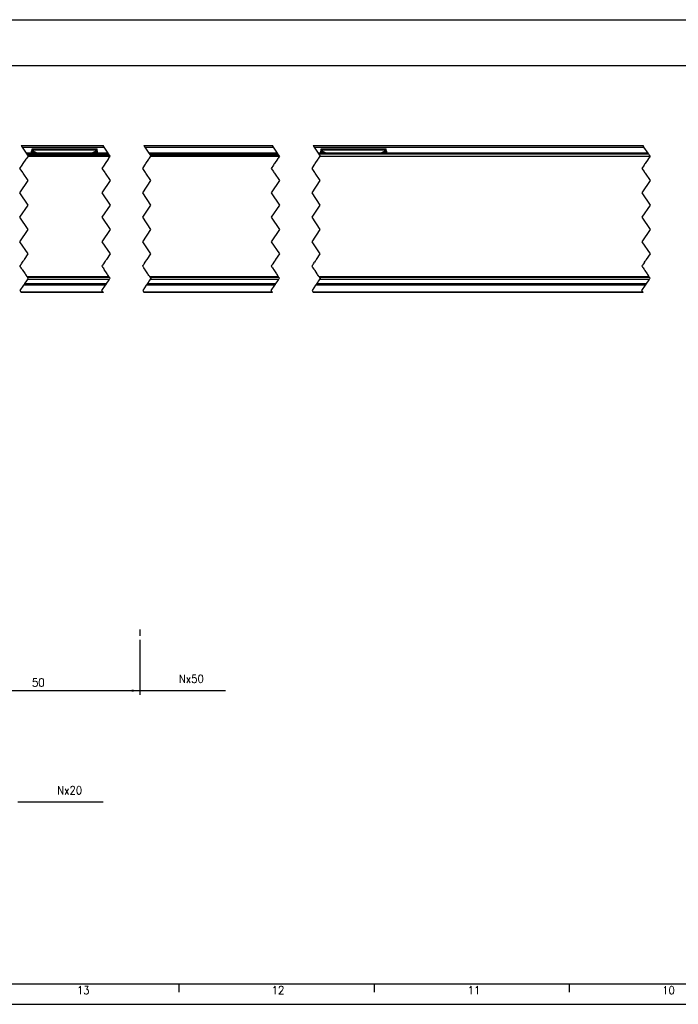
# Model space of a CAD drawing. Header units: millimetres. Extents: x -418 to 2050, y -784 to 1107.
# Tile 8 of 61: x -197 to -36, y -151 to 91. Entities that reach past the tile are written whole.
import ezdxf

# ---------------------------------------------------------------- set-up
doc = ezdxf.new("R2010")
doc.units = ezdxf.units.MM
doc.linetypes.add('DOT_CENTER', pattern=[14, 12, -1, 0, -1])
doc.layers.add('1', color=7, linetype='Continuous')
doc.styles.add('CONVERTER_12', font='txt.shx', dxfattribs={"width": 0.9})
doc.dimstyles.new('ME10_DIM_25', dxfattribs={"dimtxt": 2, "dimasz": 2, "dimexe": 1, "dimexo": 1, "dimgap": 1, "dimtad": 1, "dimdsep": 46, "dimtxsty": 'CONVERTER_12', "dimsah": 1, "dimcen": 0.09, "dimclrd": 2, "dimclre": 2, "dimclrt": 2, "dimadec": 0, "dimazin": 0, "dimtol": 1, "dimtp": 0.4, "dimtm": 0.4, "dimtfac": 0.75, "dimtdec": 0, "dimtix": 1, "dimtmove": 0, "dimatfit": 3, "dimfxl": 1, "dimtolj": 1, "dimtzin": 0, "dimarcsym": 0})
doc.dimstyles.new('ME10_DIM_66', dxfattribs={"dimtxt": 2, "dimasz": 2, "dimexe": 1, "dimexo": 1, "dimgap": 1, "dimtad": 1, "dimdsep": 46, "dimtxsty": 'CONVERTER_12', "dimsah": 1, "dimcen": 0.09, "dimclrd": 2, "dimclre": 2, "dimclrt": 2, "dimadec": 0, "dimazin": 0, "dimtfac": 1, "dimtdec": 4, "dimtix": 1, "dimtmove": 0, "dimatfit": 3, "dimfxl": 1, "dimtolj": 1, "dimtzin": 0, "dimarcsym": 0})
doc.dimstyles.get("Standard").update_dxf_attribs({"dimtxt": 0.18, "dimasz": 0.18, "dimexe": 0.18, "dimexo": 0.0625, "dimgap": 0.09, "dimtad": 0, "dimtih": 1, "dimtoh": 1, "dimdec": 4, "dimzin": 0, "dimdsep": 46, "dimtxsty": 'Standard', "dimcen": 0.09, "dimadec": 0, "dimazin": 0, "dimtfac": 1, "dimtdec": 4, "dimtofl": 0, "dimtmove": 0, "dimatfit": 3, "dimfxl": 1, "dimtolj": 1, "dimtzin": 0, "dimarcsym": 0})

# ---------------------------------------------------------------- blocks, each defined once
blk = doc.blocks.new('REGLA_SV2-1340__16', base_point=(-302.89, 26.25))
at = {"color": 7, "linetype": 'Continuous'}
for p, q in [((-175.68, 58.45), (-195.82, 58.45)), ((-134.1, 58.45), (-165.68, 58.45)), ((-43.08, 58.45), (-124.1, 58.45)), ((-195.49, 57.96), (-175.35, 57.96)), ((-165.35, 57.96), (-133.77, 57.96)), ((-123.63, 57.75), (-42.62, 57.76)), ((-195.5, 27.54), (-175.36, 27.54)), ((-165.36, 27.54), (-133.78, 27.54)), ((-123.78, 27.54), (-42.75, 27.54)), ((-196.35, 26.25), (-176.21, 26.25)), ((-166.21, 26.25), (-134.63, 26.25)), ((-124.63, 26.25), (-43.61, 26.25))]:
    blk.add_line(p, q, dxfattribs=at)
at = {"color": 2, "linetype": 'DOT_CENTER'}
for p, q in [((-195.82, 58.45), (-195.72, 58.29)), ((-195.72, 58.29), (-195.69, 58.25)), ((-195.69, 58.25), (-195.49, 57.96)), ((-175.58, 58.29), (-175.68, 58.45)), ((-175.55, 58.25), (-175.58, 58.29)), ((-175.41, 58.05), (-175.55, 58.25)), ((-175.35, 57.96), (-175.41, 58.05)), ((-165.68, 58.45), (-165.58, 58.29)), ((-165.58, 58.29), (-165.55, 58.25)), ((-165.55, 58.25), (-165.41, 58.05)), ((-165.41, 58.05), (-165.35, 57.96)), ((-134, 58.29), (-134.1, 58.45)), ((-133.97, 58.25), (-134, 58.29)), ((-133.83, 58.05), (-133.97, 58.25)), ((-133.77, 57.96), (-133.83, 58.05)), ((-124.1, 58.45), (-124, 58.29)), ((-124, 58.29), (-123.97, 58.25)), ((-123.97, 58.25), (-123.77, 57.96)), ((-42.97, 58.29), (-43.08, 58.45)), ((-42.94, 58.25), (-42.97, 58.29)), ((-42.81, 58.05), (-42.94, 58.25)), ((-42.75, 57.96), (-42.81, 58.05)), ((-196.82, 55.55), (-196.55, 55.95)), ((-196.55, 55.95), (-195.83, 57.04)), ((-195.83, 57.04), (-195.82, 57.05)), ((-195.69, 57.25), (-195.82, 57.05)), ((-195.36, 57.76), (-195.69, 57.25)), ((-195.49, 57.96), (-195.48, 57.95)), ((-195.48, 57.95), (-195.36, 57.76)), ((-176.42, 55.95), (-176.68, 55.55)), ((-175.69, 57.04), (-176.42, 55.95)), ((-175.68, 57.05), (-175.69, 57.04)), ((-175.68, 57.05), (-175.55, 57.25)), ((-175.55, 57.25), (-175.22, 57.75)), ((-175.35, 57.95), (-175.35, 57.96)), ((-175.22, 57.75), (-175.35, 57.95)), ((-166.68, 55.55), (-166.55, 55.75)), ((-166.55, 55.75), (-166.42, 55.95)), ((-166.42, 55.95), (-165.69, 57.04)), ((-165.69, 57.04), (-165.68, 57.05)), ((-165.68, 57.05), (-165.56, 57.24)), ((-165.56, 57.24), (-165.22, 57.76)), ((-165.35, 57.96), (-165.35, 57.95)), ((-165.35, 57.95), (-165.22, 57.76)), ((-134.97, 55.75), (-135.1, 55.55)), ((-134.84, 55.95), (-134.97, 55.75)), ((-134.11, 57.04), (-134.84, 55.95)), ((-134.1, 57.05), (-134.11, 57.04)), ((-133.97, 57.25), (-134.1, 57.05)), ((-133.64, 57.76), (-133.97, 57.25)), ((-133.77, 57.95), (-133.77, 57.96)), ((-133.64, 57.76), (-133.77, 57.95)), ((-125.1, 55.55), (-124.97, 55.75)), ((-124.97, 55.75), (-124.84, 55.95)), ((-124.84, 55.95), (-124.11, 57.04)), ((-124.11, 57.04), (-124.1, 57.05)), ((-124.1, 57.05), (-123.97, 57.25)), ((-123.97, 57.25), (-123.63, 57.75)), ((-123.77, 57.96), (-123.77, 57.95)), ((-123.77, 57.95), (-123.63, 57.75)), ((-43.94, 55.75), (-44.08, 55.55)), ((-43.81, 55.95), (-43.94, 55.75)), ((-43.08, 57.04), (-43.81, 55.95)), ((-42.95, 57.24), (-43.08, 57.05)), ((-43.08, 57.05), (-43.08, 57.04)), ((-42.62, 57.76), (-42.95, 57.24)), ((-42.74, 57.95), (-42.75, 57.96)), ((-42.62, 57.76), (-42.74, 57.95)), ((-197.35, 54.75), (-196.82, 55.55)), ((-196.82, 53.95), (-197.35, 54.75)), ((-196.68, 53.75), (-196.82, 53.95)), ((-196.55, 53.55), (-196.68, 53.75)), ((-195.35, 51.75), (-196.55, 53.55)), ((-176.68, 55.55), (-177.22, 54.75)), ((-177.22, 54.75), (-176.68, 53.95)), ((-176.68, 53.95), (-176.55, 53.75)), ((-176.55, 53.75), (-176.41, 53.55)), ((-176.41, 53.55), (-175.22, 51.75)), ((-167.22, 54.75), (-166.68, 55.55)), ((-166.68, 53.95), (-167.22, 54.75)), ((-166.55, 53.75), (-166.68, 53.95)), ((-166.41, 53.55), (-166.55, 53.75)), ((-165.22, 51.75), (-166.41, 53.55)), ((-135.1, 55.55), (-135.63, 54.75)), ((-135.63, 54.75), (-135.1, 53.95)), ((-135.1, 53.95), (-134.97, 53.75)), ((-134.97, 53.75), (-134.83, 53.55)), ((-134.83, 53.55), (-133.63, 51.75)), ((-125.63, 54.75), (-125.1, 55.55)), ((-125.1, 53.95), (-125.63, 54.75)), ((-124.97, 53.75), (-125.1, 53.95)), ((-124.83, 53.55), (-124.97, 53.75)), ((-123.63, 51.75), (-124.83, 53.55)), ((-44.08, 55.55), (-44.61, 54.75)), ((-44.61, 54.75), (-44.07, 53.95)), ((-44.07, 53.95), (-43.94, 53.75)), ((-43.94, 53.75), (-43.81, 53.55)), ((-43.81, 53.55), (-42.61, 51.75)), ((-197.35, 48.75), (-195.35, 51.75)), ((-175.22, 51.75), (-177.22, 48.75)), ((-167.22, 48.75), (-165.22, 51.75)), ((-133.63, 51.75), (-135.63, 48.75)), ((-125.63, 48.75), (-123.63, 51.75)), ((-42.61, 51.75), (-44.61, 48.75)), ((-195.35, 45.75), (-197.35, 48.75)), ((-177.22, 48.75), (-175.22, 45.75)), ((-165.22, 45.75), (-167.22, 48.75)), ((-135.63, 48.75), (-133.63, 45.75)), ((-123.63, 45.75), (-125.63, 48.75)), ((-44.61, 48.75), (-42.61, 45.75)), ((-197.35, 42.75), (-195.35, 45.75)), ((-175.22, 45.75), (-177.22, 42.75)), ((-167.22, 42.75), (-165.22, 45.75)), ((-133.63, 45.75), (-135.63, 42.75)), ((-125.63, 42.75), (-123.63, 45.75)), ((-42.61, 45.75), (-44.61, 42.75)), ((-195.35, 39.75), (-197.35, 42.75)), ((-177.22, 42.75), (-175.22, 39.75)), ((-165.22, 39.75), (-167.22, 42.75)), ((-135.63, 42.75), (-133.63, 39.75)), ((-123.63, 39.75), (-125.63, 42.75)), ((-44.61, 42.75), (-42.61, 39.75)), ((-197.35, 36.75), (-195.35, 39.75)), ((-175.22, 39.75), (-177.22, 36.75)), ((-167.22, 36.75), (-165.22, 39.75)), ((-133.63, 39.75), (-135.63, 36.75)), ((-125.63, 36.75), (-123.63, 39.75)), ((-42.61, 39.75), (-44.61, 36.75)), ((-195.35, 33.75), (-197.35, 36.75)), ((-177.22, 36.75), (-175.22, 33.75)), ((-165.22, 33.75), (-167.22, 36.75)), ((-135.63, 36.75), (-133.63, 33.75)), ((-123.63, 33.75), (-125.63, 36.75)), ((-44.61, 36.75), (-42.61, 33.75)), ((-197, 31.28), (-196.71, 31.72)), ((-196.71, 31.72), (-196.55, 31.96)), ((-196.55, 31.96), (-196.42, 32.15)), ((-196.42, 32.15), (-196.33, 32.29)), ((-196.33, 32.29), (-196.28, 32.36)), ((-196.28, 32.36), (-195.35, 33.75)), ((-176.57, 31.72), (-176.86, 31.28)), ((-176.41, 31.96), (-176.57, 31.72)), ((-176.28, 32.15), (-176.41, 31.96)), ((-176.19, 32.29), (-176.28, 32.15)), ((-176.14, 32.36), (-176.19, 32.29)), ((-175.22, 33.75), (-176.14, 32.36)), ((-166.86, 31.28), (-166.57, 31.72)), ((-166.57, 31.72), (-166.41, 31.96)), ((-166.41, 31.96), (-166.19, 32.29)), ((-166.19, 32.29), (-166.14, 32.36)), ((-166.14, 32.36), (-165.22, 33.75)), ((-134.99, 31.72), (-135.28, 31.28)), ((-134.83, 31.96), (-134.99, 31.72)), ((-134.61, 32.29), (-134.83, 31.96)), ((-134.56, 32.36), (-134.61, 32.29)), ((-133.63, 33.75), (-134.56, 32.36)), ((-125.28, 31.28), (-124.99, 31.72)), ((-124.83, 31.96), (-124.99, 31.72)), ((-124.7, 32.15), (-124.83, 31.96)), ((-124.61, 32.29), (-124.7, 32.15)), ((-124.61, 32.29), (-124.59, 32.32)), ((-124.59, 32.32), (-124.56, 32.36)), ((-124.56, 32.36), (-123.63, 33.75)), ((-43.96, 31.72), (-44.26, 31.28)), ((-43.96, 31.72), (-43.8, 31.96)), ((-43.8, 31.96), (-43.67, 32.15)), ((-43.67, 32.15), (-43.58, 32.29)), ((-43.57, 32.32), (-43.58, 32.29)), ((-43.54, 32.36), (-43.57, 32.32)), ((-42.61, 33.75), (-43.54, 32.36)), ((-197.35, 30.75), (-197.27, 30.87)), ((-197.22, 30.55), (-197.35, 30.75)), ((-197.27, 30.87), (-197.25, 30.91)), ((-197.25, 30.91), (-197.22, 30.95)), ((-197.22, 30.95), (-197.18, 31.01)), ((-197.2, 30.52), (-197.22, 30.55)), ((-197.18, 30.49), (-197.2, 30.52)), ((-197.18, 31.01), (-197.16, 31.04)), ((-197.14, 30.43), (-197.18, 30.49)), ((-197.16, 31.04), (-197.13, 31.08)), ((-197.07, 30.32), (-197.14, 30.43)), ((-197.13, 31.09), (-197.11, 31.12)), ((-197.13, 31.08), (-197.13, 31.09)), ((-197.11, 31.12), (-197.09, 31.15)), ((-197.09, 31.15), (-197, 31.28)), ((-196.92, 30.11), (-197.07, 30.32)), ((-196.82, 29.95), (-196.92, 30.11)), ((-196.82, 29.95), (-196.07, 28.82)), ((-177.14, 30.87), (-177.22, 30.75)), ((-177.22, 30.75), (-177.08, 30.55)), ((-177.11, 30.91), (-177.14, 30.87)), ((-177.08, 30.95), (-177.11, 30.91)), ((-177.04, 31.01), (-177.08, 30.95)), ((-177.08, 30.55), (-177.06, 30.52)), ((-177.06, 30.52), (-177.05, 30.5)), ((-177.05, 30.5), (-177, 30.43)), ((-177.02, 31.04), (-177.04, 31.01)), ((-177, 31.08), (-177.02, 31.04)), ((-176.99, 31.09), (-177, 31.08)), ((-177, 30.43), (-176.93, 30.32)), ((-176.97, 31.12), (-176.99, 31.09)), ((-176.95, 31.15), (-176.97, 31.12)), ((-176.86, 31.28), (-176.95, 31.15)), ((-176.93, 30.32), (-176.79, 30.11)), ((-176.79, 30.11), (-176.68, 29.95)), ((-175.93, 28.82), (-176.68, 29.95)), ((-167.22, 30.75), (-167.14, 30.87)), ((-167.11, 30.59), (-167.22, 30.75)), ((-167.14, 30.87), (-167.11, 30.91)), ((-167.11, 30.91), (-167.08, 30.95)), ((-167.08, 30.55), (-167.11, 30.59)), ((-167.08, 30.95), (-167.04, 31.01)), ((-167.04, 30.49), (-167.08, 30.55)), ((-167.04, 31.01), (-167.02, 31.04)), ((-166.93, 30.32), (-167.04, 30.49)), ((-167.02, 31.04), (-167, 31.08)), ((-167, 31.08), (-166.99, 31.09)), ((-166.99, 31.09), (-166.97, 31.12)), ((-166.97, 31.12), (-166.95, 31.15)), ((-166.95, 31.15), (-166.93, 31.18)), ((-166.93, 31.18), (-166.86, 31.28)), ((-166.79, 30.11), (-166.93, 30.32)), ((-166.71, 29.99), (-166.79, 30.11)), ((-166.69, 29.96), (-166.71, 29.99)), ((-166.68, 29.95), (-166.69, 29.96)), ((-166.67, 29.94), (-166.68, 29.95)), ((-166.59, 29.81), (-166.67, 29.94)), ((-165.93, 28.82), (-166.59, 29.81)), ((-135.55, 30.87), (-135.63, 30.75)), ((-135.63, 30.75), (-135.53, 30.59)), ((-135.53, 30.91), (-135.55, 30.87)), ((-135.5, 30.95), (-135.53, 30.91)), ((-135.53, 30.59), (-135.5, 30.55)), ((-135.46, 31.01), (-135.5, 30.95)), ((-135.5, 30.55), (-135.46, 30.49)), ((-135.44, 31.04), (-135.46, 31.01)), ((-135.46, 30.49), (-135.35, 30.32)), ((-135.42, 31.08), (-135.44, 31.04)), ((-135.41, 31.09), (-135.42, 31.08)), ((-135.39, 31.12), (-135.41, 31.09)), ((-135.37, 31.15), (-135.39, 31.12)), ((-135.35, 31.18), (-135.37, 31.15)), ((-135.28, 31.28), (-135.35, 31.18)), ((-135.35, 30.32), (-135.21, 30.11)), ((-135.21, 30.11), (-135.13, 29.99)), ((-135.13, 29.99), (-135.11, 29.96)), ((-135.11, 29.96), (-135.1, 29.95)), ((-135.1, 29.95), (-135.09, 29.94)), ((-135.09, 29.94), (-135.01, 29.81)), ((-135.01, 29.81), (-134.35, 28.82)), ((-125.63, 30.75), (-125.55, 30.87)), ((-125.53, 30.59), (-125.63, 30.75)), ((-125.55, 30.87), (-125.53, 30.91)), ((-125.53, 30.91), (-125.5, 30.95)), ((-125.5, 30.55), (-125.53, 30.59)), ((-125.5, 30.95), (-125.46, 31.01)), ((-125.48, 30.52), (-125.5, 30.55)), ((-125.46, 30.49), (-125.48, 30.52)), ((-125.46, 31.01), (-125.44, 31.04)), ((-125.42, 30.43), (-125.46, 30.49)), ((-125.44, 31.04), (-125.42, 31.08)), ((-125.42, 31.08), (-125.41, 31.09)), ((-125.35, 30.32), (-125.42, 30.43)), ((-125.41, 31.09), (-125.39, 31.12)), ((-125.39, 31.12), (-125.37, 31.15)), ((-125.37, 31.15), (-125.35, 31.18)), ((-125.35, 31.18), (-125.28, 31.28)), ((-125.21, 30.11), (-125.35, 30.32)), ((-125.13, 29.99), (-125.21, 30.11)), ((-125.11, 29.96), (-125.13, 29.99)), ((-125.1, 29.95), (-125.11, 29.96)), ((-125.09, 29.94), (-125.1, 29.95)), ((-125.01, 29.81), (-125.09, 29.94)), ((-124.93, 29.69), (-125.01, 29.81)), ((-124.89, 29.64), (-124.93, 29.69)), ((-124.35, 28.82), (-124.89, 29.64)), ((-44.53, 30.87), (-44.61, 30.75)), ((-44.61, 30.75), (-44.5, 30.59)), ((-44.5, 30.91), (-44.53, 30.87)), ((-44.48, 30.95), (-44.5, 30.91)), ((-44.5, 30.59), (-44.47, 30.55)), ((-44.44, 31.01), (-44.48, 30.95)), ((-44.47, 30.55), (-44.45, 30.52)), ((-44.45, 30.52), (-44.43, 30.49)), ((-44.41, 31.04), (-44.44, 31.01)), ((-44.43, 30.49), (-44.4, 30.43)), ((-44.39, 31.08), (-44.41, 31.04)), ((-44.4, 30.43), (-44.32, 30.32)), ((-44.38, 31.09), (-44.39, 31.08)), ((-44.36, 31.12), (-44.38, 31.09)), ((-44.35, 31.15), (-44.36, 31.12)), ((-44.32, 31.18), (-44.35, 31.15)), ((-44.26, 31.28), (-44.32, 31.18)), ((-44.32, 30.32), (-44.18, 30.11)), ((-44.18, 30.11), (-44.1, 29.99)), ((-44.1, 29.99), (-44.09, 29.96)), ((-44.09, 29.96), (-44.08, 29.95)), ((-44.08, 29.95), (-44.07, 29.94)), ((-44.07, 29.94), (-43.99, 29.81)), ((-43.99, 29.81), (-43.9, 29.69)), ((-43.9, 29.69), (-43.87, 29.64)), ((-43.87, 29.64), (-43.32, 28.82)), ((-196.12, 26.59), (-196.22, 26.45)), ((-195.75, 27.16), (-196.12, 26.59)), ((-196.07, 28.82), (-196.01, 28.73)), ((-196.01, 28.73), (-195.83, 28.46)), ((-195.83, 28.46), (-195.76, 28.36)), ((-195.76, 28.36), (-195.72, 28.3)), ((-195.61, 27.36), (-195.75, 27.16)), ((-195.72, 28.3), (-195.65, 28.19)), ((-195.62, 28.15), (-195.65, 28.19)), ((-195.62, 28.15), (-195.61, 28.14)), ((-195.61, 28.14), (-195.5, 27.98)), ((-195.5, 27.54), (-195.61, 27.36)), ((-195.5, 27.98), (-195.49, 27.96)), ((-195.48, 27.56), (-195.5, 27.54)), ((-195.49, 27.96), (-195.41, 27.84)), ((-195.4, 27.68), (-195.48, 27.56)), ((-195.41, 27.84), (-195.35, 27.75)), ((-195.39, 27.69), (-195.4, 27.68)), ((-195.35, 27.75), (-195.39, 27.69)), ((-176.08, 26.45), (-175.99, 26.59)), ((-175.99, 26.59), (-175.61, 27.16)), ((-175.87, 28.73), (-175.93, 28.82)), ((-175.69, 28.46), (-175.87, 28.73)), ((-175.62, 28.36), (-175.69, 28.46)), ((-175.58, 28.3), (-175.62, 28.36)), ((-175.61, 27.16), (-175.47, 27.36)), ((-175.51, 28.19), (-175.58, 28.3)), ((-175.51, 28.19), (-175.48, 28.15)), ((-175.47, 28.14), (-175.48, 28.15)), ((-175.37, 27.98), (-175.47, 28.14)), ((-175.47, 27.36), (-175.36, 27.54)), ((-175.35, 27.96), (-175.37, 27.98)), ((-175.36, 27.54), (-175.34, 27.56)), ((-175.27, 27.84), (-175.35, 27.96)), ((-175.34, 27.56), (-175.26, 27.68)), ((-175.22, 27.75), (-175.27, 27.84)), ((-175.26, 27.68), (-175.25, 27.69)), ((-175.25, 27.69), (-175.22, 27.75)), ((-165.99, 26.59), (-166.08, 26.45)), ((-165.61, 27.16), (-165.99, 26.59)), ((-165.87, 28.73), (-165.93, 28.82)), ((-165.69, 28.46), (-165.87, 28.73)), ((-165.62, 28.36), (-165.69, 28.46)), ((-165.62, 28.36), (-165.58, 28.3)), ((-165.47, 27.36), (-165.61, 27.16)), ((-165.58, 28.3), (-165.51, 28.19)), ((-165.48, 28.15), (-165.51, 28.19)), ((-165.48, 28.15), (-165.47, 28.14)), ((-165.47, 28.14), (-165.37, 27.98)), ((-165.36, 27.54), (-165.47, 27.36)), ((-165.37, 27.98), (-165.35, 27.96)), ((-165.34, 27.56), (-165.36, 27.54)), ((-165.35, 27.96), (-165.27, 27.84)), ((-165.26, 27.68), (-165.34, 27.56)), ((-165.27, 27.84), (-165.22, 27.75)), ((-165.25, 27.69), (-165.26, 27.68)), ((-165.22, 27.75), (-165.25, 27.69)), ((-134.5, 26.45), (-134.4, 26.59)), ((-134.4, 26.59), (-134.03, 27.16)), ((-134.35, 28.82), (-134.29, 28.73)), ((-134.29, 28.73), (-134.11, 28.46)), ((-134.11, 28.46), (-134.04, 28.36)), ((-134, 28.3), (-134.04, 28.36)), ((-134.03, 27.16), (-133.89, 27.36)), ((-133.93, 28.19), (-134, 28.3)), ((-133.93, 28.19), (-133.9, 28.15)), ((-133.89, 28.14), (-133.9, 28.15)), ((-133.79, 27.98), (-133.89, 28.14)), ((-133.89, 27.36), (-133.78, 27.54)), ((-133.77, 27.96), (-133.79, 27.98)), ((-133.78, 27.54), (-133.76, 27.56)), ((-133.69, 27.84), (-133.77, 27.96)), ((-133.76, 27.56), (-133.68, 27.68)), ((-133.63, 27.75), (-133.69, 27.84)), ((-133.68, 27.68), (-133.67, 27.69)), ((-133.67, 27.69), (-133.63, 27.75)), ((-124.4, 26.59), (-124.5, 26.45)), ((-124.03, 27.16), (-124.4, 26.59)), ((-124.29, 28.73), (-124.35, 28.82)), ((-124.11, 28.46), (-124.29, 28.73)), ((-124.04, 28.36), (-124.11, 28.46)), ((-124, 28.3), (-124.04, 28.36)), ((-123.89, 27.36), (-124.03, 27.16)), ((-123.93, 28.19), (-124, 28.3)), ((-123.9, 28.15), (-123.93, 28.19)), ((-123.9, 28.15), (-123.89, 28.14)), ((-123.89, 28.14), (-123.79, 27.98)), ((-123.78, 27.54), (-123.89, 27.36)), ((-123.79, 27.98), (-123.77, 27.96)), ((-123.76, 27.56), (-123.78, 27.54)), ((-123.77, 27.96), (-123.69, 27.84)), ((-123.68, 27.68), (-123.76, 27.56)), ((-123.69, 27.84), (-123.63, 27.75)), ((-123.67, 27.69), (-123.68, 27.68)), ((-123.63, 27.75), (-123.67, 27.69)), ((-43.47, 26.45), (-43.38, 26.59)), ((-43.38, 26.59), (-43, 27.16)), ((-43.32, 28.82), (-43.27, 28.73)), ((-43.27, 28.73), (-43.08, 28.46)), ((-43.08, 28.46), (-43.01, 28.36)), ((-43.01, 28.36), (-42.97, 28.3)), ((-43, 27.16), (-42.87, 27.36)), ((-42.97, 28.3), (-42.9, 28.19)), ((-42.9, 28.19), (-42.88, 28.15)), ((-42.87, 28.14), (-42.88, 28.15)), ((-42.76, 27.98), (-42.87, 28.14)), ((-42.87, 27.36), (-42.75, 27.54)), ((-42.75, 27.96), (-42.76, 27.98)), ((-42.67, 27.84), (-42.75, 27.96)), ((-42.75, 27.54), (-42.74, 27.56)), ((-42.74, 27.56), (-42.65, 27.68)), ((-42.61, 27.75), (-42.67, 27.84)), ((-42.65, 27.69), (-42.61, 27.75)), ((-42.65, 27.68), (-42.65, 27.69)), ((-196.28, 26.37), (-196.35, 26.25)), ((-196.22, 26.45), (-196.28, 26.37)), ((-176.21, 26.25), (-176.14, 26.37)), ((-176.14, 26.37), (-176.08, 26.45)), ((-166.14, 26.37), (-166.21, 26.25)), ((-166.08, 26.45), (-166.14, 26.37)), ((-134.63, 26.25), (-134.56, 26.37)), ((-134.56, 26.37), (-134.5, 26.45)), ((-124.56, 26.37), (-124.63, 26.25)), ((-124.5, 26.45), (-124.56, 26.37)), ((-43.61, 26.25), (-43.53, 26.37)), ((-43.53, 26.37), (-43.47, 26.45))]:
    blk.add_line(p, q, dxfattribs=at)
at = {"color": 3, "linetype": 'Continuous'}
for p, q in [((-188.08, 58.25), (-195.69, 58.25)), ((-175.55, 58.25), (-188.08, 58.25)), ((-133.97, 58.25), (-165.55, 58.25)), ((-117.08, 58.25), (-123.97, 58.25)), ((-42.94, 58.25), (-117.08, 58.25)), ((-195.36, 57.76), (-175.22, 57.75)), ((-165.22, 57.76), (-133.64, 57.76)), ((-175.48, 28.15), (-195.62, 28.15)), ((-175.37, 27.98), (-195.5, 27.98)), ((-195.48, 27.56), (-175.34, 27.56)), ((-133.9, 28.15), (-165.48, 28.15)), ((-133.79, 27.98), (-165.37, 27.98)), ((-165.34, 27.56), (-133.76, 27.56)), ((-42.88, 28.15), (-123.9, 28.15)), ((-42.76, 27.98), (-123.79, 27.98)), ((-123.76, 27.56), (-42.74, 27.56)), ((-196.22, 26.45), (-176.08, 26.45)), ((-166.08, 26.45), (-134.5, 26.45)), ((-124.5, 26.45), (-43.47, 26.45))]:
    blk.add_line(p, q, dxfattribs=at)
blk = doc.blocks.new('SOPORTE_SV2__18', base_point=(-302.89, 24.25))
at = {"color": 2, "linetype": 'DOT_CENTER'}
for p, q in [((-197.08, 60.35), (-196.85, 59.99)), ((-196.85, 59.99), (-195.82, 58.45)), ((-195.82, 58.45), (-195.72, 58.29)), ((-195.72, 58.29), (-195.69, 58.25)), ((-176.71, 59.99), (-176.95, 60.35)), ((-175.68, 58.45), (-176.71, 59.99)), ((-175.58, 58.29), (-175.68, 58.45)), ((-175.41, 58.05), (-175.55, 58.25)), ((-166.95, 60.35), (-166.71, 59.99)), ((-166.71, 59.99), (-165.68, 58.45)), ((-165.68, 58.45), (-165.58, 58.29)), ((-165.58, 58.29), (-165.55, 58.25)), ((-165.55, 58.25), (-165.41, 58.05)), ((-135.13, 59.99), (-135.37, 60.35)), ((-134.1, 58.45), (-135.13, 59.99)), ((-134, 58.29), (-134.1, 58.45)), ((-133.97, 58.25), (-134, 58.29)), ((-133.83, 58.05), (-133.97, 58.25)), ((-125.37, 60.35), (-125.13, 59.99)), ((-125.13, 59.99), (-124.1, 58.45)), ((-124.1, 58.45), (-124, 58.29)), ((-124, 58.29), (-123.97, 58.25)), ((-44.11, 59.99), (-44.34, 60.35)), ((-43.08, 58.45), (-44.11, 59.99)), ((-42.97, 58.29), (-43.08, 58.45)), ((-42.81, 58.05), (-42.94, 58.25)), ((-42.75, 57.96), (-42.81, 58.05)), ((-196.55, 55.95), (-195.83, 57.04)), ((-195.83, 57.04), (-195.82, 57.05)), ((-195.69, 57.25), (-195.82, 57.05)), ((-195.35, 57.75), (-195.69, 57.25)), ((-175.69, 57.04), (-176.42, 55.95)), ((-175.68, 57.05), (-175.69, 57.04)), ((-175.68, 57.05), (-175.55, 57.25)), ((-175.55, 57.25), (-175.22, 57.75)), ((-166.68, 55.55), (-166.55, 55.75)), ((-166.42, 55.95), (-165.69, 57.04)), ((-165.69, 57.04), (-165.68, 57.05)), ((-165.68, 57.05), (-165.56, 57.24)), ((-165.56, 57.24), (-165.22, 57.75)), ((-134.97, 55.75), (-135.1, 55.55)), ((-134.11, 57.04), (-134.84, 55.95)), ((-134.1, 57.05), (-134.11, 57.04)), ((-133.97, 57.25), (-134.1, 57.05)), ((-133.63, 57.75), (-133.97, 57.25)), ((-125.1, 55.55), (-124.97, 55.75)), ((-124.84, 55.95), (-124.11, 57.04)), ((-124.11, 57.04), (-124.1, 57.05)), ((-124.1, 57.05), (-123.97, 57.25)), ((-123.97, 57.25), (-123.63, 57.75)), ((-43.94, 55.75), (-44.08, 55.55)), ((-43.08, 57.04), (-43.81, 55.95)), ((-43.08, 57.05), (-43.08, 57.04)), ((-42.74, 57.95), (-42.75, 57.96)), ((-42.62, 57.76), (-42.74, 57.95)), ((-197.35, 54.75), (-196.82, 55.55)), ((-196.82, 53.95), (-197.35, 54.75)), ((-196.68, 53.75), (-196.82, 53.95)), ((-196.55, 53.55), (-196.68, 53.75)), ((-195.35, 51.75), (-196.55, 53.55)), ((-176.68, 55.55), (-177.22, 54.75)), ((-177.22, 54.75), (-176.68, 53.95)), ((-176.68, 53.95), (-176.55, 53.75)), ((-176.55, 53.75), (-176.41, 53.55)), ((-176.41, 53.55), (-175.22, 51.75)), ((-167.22, 54.75), (-166.68, 55.55)), ((-166.68, 53.95), (-167.22, 54.75)), ((-166.55, 53.75), (-166.68, 53.95)), ((-166.41, 53.55), (-166.55, 53.75)), ((-165.22, 51.75), (-166.41, 53.55)), ((-135.1, 55.55), (-135.63, 54.75)), ((-135.63, 54.75), (-135.1, 53.95)), ((-135.1, 53.95), (-134.97, 53.75)), ((-134.97, 53.75), (-134.83, 53.55)), ((-134.83, 53.55), (-133.63, 51.75)), ((-125.63, 54.75), (-125.1, 55.55)), ((-125.1, 53.95), (-125.63, 54.75)), ((-124.97, 53.75), (-125.1, 53.95)), ((-124.83, 53.55), (-124.97, 53.75)), ((-123.63, 51.75), (-124.83, 53.55)), ((-44.08, 55.55), (-44.61, 54.75)), ((-44.61, 54.75), (-44.07, 53.95)), ((-44.07, 53.95), (-43.94, 53.75)), ((-43.94, 53.75), (-43.81, 53.55)), ((-43.81, 53.55), (-42.61, 51.75)), ((-197.35, 48.75), (-195.35, 51.75)), ((-175.22, 51.75), (-177.22, 48.75)), ((-167.22, 48.75), (-165.22, 51.75)), ((-133.63, 51.75), (-135.63, 48.75)), ((-125.63, 48.75), (-123.63, 51.75)), ((-42.61, 51.75), (-44.61, 48.75)), ((-195.35, 45.75), (-197.35, 48.75)), ((-177.22, 48.75), (-175.22, 45.75)), ((-165.22, 45.75), (-167.22, 48.75)), ((-135.63, 48.75), (-133.63, 45.75)), ((-123.63, 45.75), (-125.63, 48.75)), ((-44.61, 48.75), (-42.61, 45.75)), ((-197.35, 42.75), (-195.35, 45.75)), ((-175.22, 45.75), (-177.22, 42.75)), ((-167.22, 42.75), (-165.22, 45.75)), ((-133.63, 45.75), (-135.63, 42.75)), ((-125.63, 42.75), (-123.63, 45.75)), ((-42.61, 45.75), (-44.61, 42.75)), ((-195.35, 39.75), (-197.35, 42.75)), ((-177.22, 42.75), (-175.22, 39.75)), ((-165.22, 39.75), (-167.22, 42.75)), ((-135.63, 42.75), (-133.63, 39.75)), ((-123.63, 39.75), (-125.63, 42.75)), ((-44.61, 42.75), (-42.61, 39.75)), ((-197.35, 36.75), (-195.35, 39.75)), ((-175.22, 39.75), (-177.22, 36.75)), ((-167.22, 36.75), (-165.22, 39.75)), ((-133.63, 39.75), (-135.63, 36.75)), ((-125.63, 36.75), (-123.63, 39.75)), ((-42.61, 39.75), (-44.61, 36.75)), ((-195.35, 33.75), (-197.35, 36.75)), ((-177.22, 36.75), (-175.22, 33.75)), ((-165.22, 33.75), (-167.22, 36.75)), ((-135.63, 36.75), (-133.63, 33.75)), ((-123.63, 33.75), (-125.63, 36.75)), ((-44.61, 36.75), (-42.61, 33.75)), ((-197, 31.28), (-196.71, 31.72)), ((-196.71, 31.72), (-196.55, 31.96)), ((-196.55, 31.96), (-196.42, 32.15)), ((-196.42, 32.15), (-196.33, 32.29)), ((-196.33, 32.29), (-196.28, 32.36)), ((-196.28, 32.36), (-195.35, 33.75)), ((-176.57, 31.72), (-176.86, 31.28)), ((-176.41, 31.96), (-176.57, 31.72)), ((-176.28, 32.15), (-176.41, 31.96)), ((-176.19, 32.29), (-176.28, 32.15)), ((-176.14, 32.36), (-176.19, 32.29)), ((-175.22, 33.75), (-176.14, 32.36)), ((-166.86, 31.28), (-166.57, 31.72)), ((-166.57, 31.72), (-166.41, 31.96)), ((-166.41, 31.96), (-166.19, 32.29)), ((-166.19, 32.29), (-166.14, 32.36)), ((-166.14, 32.36), (-165.22, 33.75)), ((-134.99, 31.72), (-135.28, 31.28)), ((-134.83, 31.96), (-134.99, 31.72)), ((-134.61, 32.29), (-134.83, 31.96)), ((-134.56, 32.36), (-134.61, 32.29)), ((-133.63, 33.75), (-134.56, 32.36)), ((-125.28, 31.28), (-124.99, 31.72)), ((-124.83, 31.96), (-124.99, 31.72)), ((-124.7, 32.15), (-124.83, 31.96)), ((-124.61, 32.29), (-124.7, 32.15)), ((-124.61, 32.29), (-124.59, 32.32)), ((-124.59, 32.32), (-124.56, 32.36)), ((-124.56, 32.36), (-123.63, 33.75)), ((-43.96, 31.72), (-44.26, 31.28)), ((-43.96, 31.72), (-43.8, 31.96)), ((-43.8, 31.96), (-43.67, 32.15)), ((-43.67, 32.15), (-43.58, 32.29)), ((-43.57, 32.32), (-43.58, 32.29)), ((-43.54, 32.36), (-43.57, 32.32)), ((-42.61, 33.75), (-43.54, 32.36)), ((-197.22, 30.95), (-197.18, 31.01)), ((-197.2, 30.52), (-197.22, 30.55)), ((-197.18, 30.49), (-197.2, 30.52)), ((-197.18, 31.01), (-197.16, 31.04)), ((-197.14, 30.43), (-197.18, 30.49)), ((-197.16, 31.04), (-197.13, 31.08)), ((-197.07, 30.32), (-197.14, 30.43)), ((-197.13, 31.09), (-197.11, 31.12)), ((-197.13, 31.08), (-197.13, 31.09)), ((-197.11, 31.12), (-197.09, 31.15)), ((-197.09, 31.15), (-197, 31.28)), ((-196.92, 30.11), (-197.07, 30.32)), ((-196.82, 29.95), (-196.92, 30.11)), ((-196.82, 29.95), (-196.07, 28.82)), ((-177.04, 31.01), (-177.08, 30.95)), ((-177.08, 30.55), (-177.06, 30.52)), ((-177.06, 30.52), (-177.05, 30.5)), ((-177.05, 30.5), (-177, 30.43)), ((-177.02, 31.04), (-177.04, 31.01)), ((-177, 31.08), (-177.02, 31.04)), ((-176.99, 31.09), (-177, 31.08)), ((-177, 30.43), (-176.93, 30.32)), ((-176.97, 31.12), (-176.99, 31.09)), ((-176.95, 31.15), (-176.97, 31.12)), ((-176.86, 31.28), (-176.95, 31.15)), ((-176.93, 30.32), (-176.79, 30.11)), ((-176.79, 30.11), (-176.68, 29.95)), ((-175.93, 28.82), (-176.68, 29.95)), ((-167.08, 30.95), (-167.04, 31.01)), ((-167.04, 30.49), (-167.08, 30.55)), ((-167.04, 31.01), (-167.02, 31.04)), ((-166.93, 30.32), (-167.04, 30.49)), ((-167.02, 31.04), (-167, 31.08)), ((-167, 31.08), (-166.99, 31.09)), ((-166.99, 31.09), (-166.97, 31.12)), ((-166.97, 31.12), (-166.95, 31.15)), ((-166.95, 31.15), (-166.93, 31.18)), ((-166.93, 31.18), (-166.86, 31.28)), ((-166.79, 30.11), (-166.93, 30.32)), ((-166.71, 29.99), (-166.79, 30.11)), ((-166.69, 29.96), (-166.71, 29.99)), ((-166.68, 29.95), (-166.69, 29.96)), ((-166.67, 29.94), (-166.68, 29.95)), ((-166.59, 29.81), (-166.67, 29.94)), ((-165.93, 28.82), (-166.59, 29.81)), ((-135.46, 31.01), (-135.5, 30.95)), ((-135.5, 30.55), (-135.46, 30.49)), ((-135.44, 31.04), (-135.46, 31.01)), ((-135.46, 30.49), (-135.35, 30.32)), ((-135.42, 31.08), (-135.44, 31.04)), ((-135.41, 31.09), (-135.42, 31.08)), ((-135.39, 31.12), (-135.41, 31.09)), ((-135.37, 31.15), (-135.39, 31.12)), ((-135.35, 31.18), (-135.37, 31.15)), ((-135.28, 31.28), (-135.35, 31.18)), ((-135.35, 30.32), (-135.21, 30.11)), ((-135.21, 30.11), (-135.13, 29.99)), ((-135.13, 29.99), (-135.11, 29.96)), ((-135.11, 29.96), (-135.1, 29.95)), ((-135.1, 29.95), (-135.09, 29.94)), ((-135.09, 29.94), (-135.01, 29.81)), ((-135.01, 29.81), (-134.35, 28.82)), ((-125.5, 30.95), (-125.46, 31.01)), ((-125.48, 30.52), (-125.5, 30.55)), ((-125.46, 30.49), (-125.48, 30.52)), ((-125.46, 31.01), (-125.44, 31.04)), ((-125.42, 30.43), (-125.46, 30.49)), ((-125.44, 31.04), (-125.42, 31.08)), ((-125.42, 31.08), (-125.41, 31.09)), ((-125.35, 30.32), (-125.42, 30.43)), ((-125.41, 31.09), (-125.39, 31.12)), ((-125.39, 31.12), (-125.37, 31.15)), ((-125.37, 31.15), (-125.35, 31.18)), ((-125.35, 31.18), (-125.28, 31.28)), ((-125.21, 30.11), (-125.35, 30.32)), ((-125.13, 29.99), (-125.21, 30.11)), ((-125.11, 29.96), (-125.13, 29.99)), ((-125.1, 29.95), (-125.11, 29.96)), ((-125.09, 29.94), (-125.1, 29.95)), ((-125.01, 29.81), (-125.09, 29.94)), ((-124.93, 29.69), (-125.01, 29.81)), ((-124.89, 29.64), (-124.93, 29.69)), ((-124.35, 28.82), (-124.89, 29.64)), ((-44.44, 31.01), (-44.48, 30.95)), ((-44.47, 30.55), (-44.45, 30.52)), ((-44.45, 30.52), (-44.43, 30.49)), ((-44.41, 31.04), (-44.44, 31.01)), ((-44.43, 30.49), (-44.4, 30.43)), ((-44.39, 31.08), (-44.41, 31.04)), ((-44.4, 30.43), (-44.32, 30.32)), ((-44.38, 31.09), (-44.39, 31.08)), ((-44.36, 31.12), (-44.38, 31.09)), ((-44.35, 31.15), (-44.36, 31.12)), ((-44.32, 31.18), (-44.35, 31.15)), ((-44.26, 31.28), (-44.32, 31.18)), ((-44.32, 30.32), (-44.18, 30.11)), ((-44.18, 30.11), (-44.1, 29.99)), ((-44.1, 29.99), (-44.09, 29.96)), ((-44.09, 29.96), (-44.08, 29.95)), ((-44.08, 29.95), (-44.07, 29.94)), ((-44.07, 29.94), (-43.99, 29.81)), ((-43.99, 29.81), (-43.9, 29.69)), ((-43.9, 29.69), (-43.87, 29.64)), ((-43.87, 29.64), (-43.32, 28.82)), ((-196.12, 26.59), (-196.22, 26.45)), ((-195.75, 27.16), (-196.12, 26.59)), ((-196.07, 28.82), (-196.01, 28.73)), ((-196.01, 28.73), (-195.83, 28.46)), ((-195.83, 28.46), (-195.76, 28.36)), ((-195.76, 28.36), (-195.72, 28.3)), ((-195.61, 27.36), (-195.75, 27.16)), ((-195.72, 28.3), (-195.65, 28.19)), ((-195.62, 28.15), (-195.65, 28.19)), ((-195.62, 28.15), (-195.61, 28.14)), ((-195.61, 28.14), (-195.5, 27.98)), ((-195.5, 27.54), (-195.61, 27.36)), ((-195.5, 27.98), (-195.49, 27.96)), ((-195.48, 27.56), (-195.5, 27.54)), ((-195.49, 27.96), (-195.41, 27.84)), ((-195.4, 27.68), (-195.48, 27.56)), ((-195.41, 27.84), (-195.35, 27.75)), ((-195.39, 27.69), (-195.4, 27.68)), ((-195.35, 27.75), (-195.39, 27.69)), ((-176.08, 26.45), (-175.99, 26.59)), ((-175.99, 26.59), (-175.61, 27.16)), ((-175.87, 28.73), (-175.93, 28.82)), ((-175.69, 28.46), (-175.87, 28.73)), ((-175.62, 28.36), (-175.69, 28.46)), ((-175.58, 28.3), (-175.62, 28.36)), ((-175.61, 27.16), (-175.47, 27.36)), ((-175.51, 28.19), (-175.58, 28.3)), ((-175.51, 28.19), (-175.48, 28.15)), ((-175.47, 28.14), (-175.48, 28.15)), ((-175.37, 27.98), (-175.47, 28.14)), ((-175.47, 27.36), (-175.36, 27.54)), ((-175.35, 27.96), (-175.37, 27.98)), ((-175.36, 27.54), (-175.34, 27.56)), ((-175.27, 27.84), (-175.35, 27.96)), ((-175.34, 27.56), (-175.26, 27.68)), ((-175.22, 27.75), (-175.27, 27.84)), ((-175.26, 27.68), (-175.25, 27.69)), ((-175.25, 27.69), (-175.22, 27.75)), ((-165.99, 26.59), (-166.08, 26.45)), ((-165.61, 27.16), (-165.99, 26.59)), ((-165.87, 28.73), (-165.93, 28.82)), ((-165.69, 28.46), (-165.87, 28.73)), ((-165.62, 28.36), (-165.69, 28.46)), ((-165.62, 28.36), (-165.58, 28.3)), ((-165.47, 27.36), (-165.61, 27.16)), ((-165.58, 28.3), (-165.51, 28.19)), ((-165.48, 28.15), (-165.51, 28.19)), ((-165.48, 28.15), (-165.47, 28.14)), ((-165.47, 28.14), (-165.37, 27.98)), ((-165.36, 27.54), (-165.47, 27.36)), ((-165.37, 27.98), (-165.35, 27.96)), ((-165.34, 27.56), (-165.36, 27.54)), ((-165.35, 27.96), (-165.27, 27.84)), ((-165.26, 27.68), (-165.34, 27.56)), ((-165.27, 27.84), (-165.22, 27.75)), ((-165.25, 27.69), (-165.26, 27.68)), ((-165.22, 27.75), (-165.25, 27.69)), ((-134.5, 26.45), (-134.4, 26.59)), ((-134.4, 26.59), (-134.03, 27.16)), ((-134.35, 28.82), (-134.29, 28.73)), ((-134.29, 28.73), (-134.11, 28.46)), ((-134.11, 28.46), (-134.04, 28.36)), ((-134, 28.3), (-134.04, 28.36)), ((-134.03, 27.16), (-133.89, 27.36)), ((-133.93, 28.19), (-134, 28.3)), ((-133.93, 28.19), (-133.9, 28.15)), ((-133.89, 28.14), (-133.9, 28.15)), ((-133.79, 27.98), (-133.89, 28.14)), ((-133.89, 27.36), (-133.78, 27.54)), ((-133.77, 27.96), (-133.79, 27.98)), ((-133.78, 27.54), (-133.76, 27.56)), ((-133.69, 27.84), (-133.77, 27.96)), ((-133.76, 27.56), (-133.68, 27.68)), ((-133.63, 27.75), (-133.69, 27.84)), ((-133.68, 27.68), (-133.67, 27.69)), ((-133.67, 27.69), (-133.63, 27.75)), ((-124.4, 26.59), (-124.5, 26.45)), ((-124.03, 27.16), (-124.4, 26.59)), ((-124.29, 28.73), (-124.35, 28.82)), ((-124.11, 28.46), (-124.29, 28.73)), ((-124.04, 28.36), (-124.11, 28.46)), ((-124, 28.3), (-124.04, 28.36)), ((-123.89, 27.36), (-124.03, 27.16)), ((-123.93, 28.19), (-124, 28.3)), ((-123.9, 28.15), (-123.93, 28.19)), ((-123.9, 28.15), (-123.89, 28.14)), ((-123.89, 28.14), (-123.79, 27.98)), ((-123.78, 27.54), (-123.89, 27.36)), ((-123.79, 27.98), (-123.77, 27.96)), ((-123.76, 27.56), (-123.78, 27.54)), ((-123.77, 27.96), (-123.69, 27.84)), ((-123.68, 27.68), (-123.76, 27.56)), ((-123.69, 27.84), (-123.63, 27.75)), ((-123.67, 27.69), (-123.68, 27.68)), ((-123.63, 27.75), (-123.67, 27.69)), ((-43.47, 26.45), (-43.38, 26.59)), ((-43.38, 26.59), (-43, 27.16)), ((-43.32, 28.82), (-43.27, 28.73)), ((-43.27, 28.73), (-43.08, 28.46)), ((-43.08, 28.46), (-43.01, 28.36)), ((-43.01, 28.36), (-42.97, 28.3)), ((-43, 27.16), (-42.87, 27.36)), ((-42.97, 28.3), (-42.9, 28.19)), ((-42.9, 28.19), (-42.88, 28.15)), ((-42.87, 28.14), (-42.88, 28.15)), ((-42.76, 27.98), (-42.87, 28.14)), ((-42.87, 27.36), (-42.75, 27.54)), ((-42.75, 27.96), (-42.76, 27.98)), ((-42.67, 27.84), (-42.75, 27.96)), ((-42.75, 27.54), (-42.74, 27.56)), ((-42.74, 27.56), (-42.65, 27.68)), ((-42.61, 27.75), (-42.67, 27.84)), ((-42.65, 27.69), (-42.61, 27.75)), ((-42.65, 27.68), (-42.65, 27.69)), ((-196.49, 26.05), (-197.35, 24.75)), ((-197.35, 24.75), (-197.15, 24.45)), ((-197.15, 24.45), (-197.02, 24.25)), ((-196.49, 26.05), (-196.35, 26.25)), ((-196.28, 26.37), (-196.35, 26.25)), ((-196.22, 26.45), (-196.28, 26.37)), ((-177.22, 24.75), (-176.35, 26.05)), ((-177.01, 24.45), (-177.22, 24.75)), ((-176.88, 24.25), (-177.01, 24.45)), ((-176.21, 26.25), (-176.35, 26.05)), ((-176.21, 26.25), (-176.14, 26.37)), ((-176.14, 26.37), (-176.08, 26.45)), ((-166.35, 26.05), (-167.22, 24.75)), ((-167.22, 24.75), (-167.01, 24.45)), ((-167.01, 24.45), (-166.88, 24.25)), ((-166.35, 26.05), (-166.21, 26.25)), ((-166.14, 26.37), (-166.21, 26.25)), ((-166.08, 26.45), (-166.14, 26.37)), ((-135.63, 24.75), (-134.77, 26.05)), ((-135.43, 24.45), (-135.63, 24.75)), ((-135.3, 24.25), (-135.43, 24.45)), ((-134.63, 26.25), (-134.77, 26.05)), ((-134.63, 26.25), (-134.56, 26.37)), ((-134.56, 26.37), (-134.5, 26.45)), ((-124.77, 26.05), (-125.63, 24.75)), ((-125.63, 24.75), (-125.43, 24.45)), ((-125.43, 24.45), (-125.3, 24.25)), ((-124.77, 26.05), (-124.63, 26.25)), ((-124.56, 26.37), (-124.63, 26.25)), ((-124.5, 26.45), (-124.56, 26.37)), ((-44.61, 24.75), (-43.74, 26.05)), ((-44.41, 24.45), (-44.61, 24.75)), ((-44.27, 24.25), (-44.41, 24.45)), ((-43.61, 26.25), (-43.74, 26.05)), ((-43.61, 26.25), (-43.53, 26.37)), ((-43.53, 26.37), (-43.47, 26.45))]:
    blk.add_line(p, q, dxfattribs=at)
at = {"color": 7, "linetype": 'Continuous'}
for p, q in [((-197.08, 60.35), (-176.95, 60.35)), ((-194.5, 58.92), (-194.39, 59.13)), ((-194.49, 58.45), (-194.5, 58.92)), ((-194.39, 59.52), (-178.39, 59.52)), ((-194.39, 59.3), (-194.39, 59.52)), ((-194.39, 59.13), (-194.39, 59.3)), ((-178.39, 59.3), (-178.39, 59.52)), ((-178.39, 59.13), (-178.39, 59.3)), ((-178.28, 58.92), (-178.39, 59.13)), ((-178.29, 58.45), (-178.28, 58.92)), ((-166.95, 60.35), (-135.37, 60.35)), ((-125.37, 60.35), (-44.34, 60.35)), ((-123.5, 58.92), (-123.39, 59.13)), ((-123.49, 58.45), (-123.5, 58.92)), ((-123.39, 59.52), (-107.39, 59.52)), ((-123.39, 59.3), (-123.39, 59.52)), ((-123.39, 59.13), (-123.39, 59.3)), ((-107.39, 59.3), (-107.39, 59.52)), ((-107.39, 59.13), (-107.39, 59.3)), ((-107.28, 58.92), (-107.39, 59.13)), ((-107.29, 58.45), (-107.28, 58.92)), ((-176.88, 24.25), (-197.02, 24.25)), ((-196.35, 26.25), (-176.21, 26.25)), ((-135.3, 24.25), (-166.88, 24.25)), ((-166.21, 26.25), (-134.63, 26.25)), ((-44.27, 24.25), (-125.3, 24.25)), ((-124.63, 26.25), (-43.61, 26.25))]:
    blk.add_line(p, q, dxfattribs=at)
at = {"color": 3, "linetype": 'Continuous'}
for p, q in [((-196.85, 59.99), (-176.71, 59.99)), ((-188.08, 58.25), (-195.69, 58.25)), ((-194.5, 58.92), (-193.59, 58.45)), ((-194.39, 59.3), (-178.39, 59.3)), ((-194.39, 59.13), (-193.08, 58.45)), ((-178.39, 59.13), (-179.7, 58.45)), ((-178.28, 58.92), (-179.19, 58.45)), ((-166.71, 59.99), (-135.13, 59.99)), ((-133.97, 58.25), (-165.55, 58.25)), ((-125.13, 59.99), (-44.11, 59.99)), ((-117.08, 58.25), (-123.97, 58.25)), ((-123.5, 58.92), (-122.59, 58.45)), ((-123.39, 59.3), (-107.39, 59.3)), ((-123.39, 59.13), (-122.08, 58.45)), ((-107.39, 59.13), (-108.7, 58.45)), ((-107.28, 58.92), (-108.19, 58.45)), ((-197.15, 24.45), (-177.01, 24.45)), ((-176.35, 26.05), (-196.49, 26.05)), ((-167.01, 24.45), (-135.43, 24.45)), ((-134.77, 26.05), (-166.35, 26.05)), ((-125.43, 24.45), (-44.41, 24.45)), ((-43.74, 26.05), (-124.77, 26.05))]:
    blk.add_line(p, q, dxfattribs=at)
blk = doc.blocks.new('REGLA_SV2-1340mm__19', base_point=(-302.89, 4.15))
for name, p in [('SOPORTE_SV2__18', (-302.89, 24.25)), ('REGLA_SV2-1340__16', (-302.89, 26.25))]:
    blk.add_blockref(name, p)
blk = doc.blocks.new('*D89')
at = {"layer": '1', "color": 2, "linetype": 'Continuous'}
for p, q in [((-302.89, 58.42), (-302.89, 92.26)), ((348.11, 58.42), (348.11, 92.26)), ((-302.89, 91.26), (348.11, 91.26))]:
    blk.add_line(p, q, dxfattribs=at)
at = {"layer": '1', "color": 2}
for points in [[(-300.89, 91.52), (-300.89, 90.99), (-302.89, 91.26)], [(346.11, 90.99), (346.11, 91.52), (348.11, 91.26)]]:
    blk.add_solid(points, dxfattribs=at)
at = {"layer": '1', "color": 2, "insert": (14.5, 92.26), "char_height": 2, "attachment_point": 7, "rotation": 0.0001, "line_spacing_factor": 0.60024, "style": 'CONVERTER_12'}
blk.add_mtext('\\C2;(CM+105)\\C2;\\H1.5;{\\Fgdt;`}0,4', dxfattribs=at)
blk = doc.blocks.new('*D130')
at = {"layer": '1', "color": 2, "linetype": 'Continuous'}
for p, q in [((-217.89, -61), (-217.89, -74.49)), ((-167.89, -61), (-167.89, -74.49)), ((-217.89, -73.49), (-167.89, -73.49))]:
    blk.add_line(p, q, dxfattribs=at)
at = {"layer": '1', "color": 2}
for points in [[(-215.89, -73.23), (-215.89, -73.76), (-217.89, -73.49)], [(-169.89, -73.76), (-169.89, -73.23), (-167.89, -73.49)]]:
    blk.add_solid(points, dxfattribs=at)
at = {"layer": '1', "color": 2, "insert": (-194.39, -72.49), "char_height": 2, "attachment_point": 7, "rotation": 0.0001, "line_spacing_factor": 0.60024, "style": 'CONVERTER_12'}
blk.add_mtext('50', dxfattribs=at)
blk = doc.blocks.new('_A1', base_point=(416.98, -145.5))
at = {"layer": '1', "color": 7, "linetype": 'Continuous'}
blk.add_line((-398.02, -145.5), (416.98, -145.5), dxfattribs=at)
at = {"layer": '1', "color": 2, "linetype": 'Continuous'}
for p, q in [((-158.32, -145.55), (-158.32, -147.55)), ((-110.38, -145.55), (-110.38, -147.55)), ((-62.44, -145.55), (-62.44, -147.55)), ((-418.02, -150.5), (421.98, -150.5))]:
    blk.add_line(p, q, dxfattribs=at)
at = {"layer": '1', "color": 2, "char_height": 2, "attachment_point": 4, "line_spacing_factor": 1.20048, "style": 'CONVERTER_12'}
for s, insert in [('13', (-183.36, -147.05)), ('12', (-135.52, -147.05)), ('11', (-87.39, -147.05)), ('10', (-39.64, -147.05))]:
    blk.add_mtext(s, dxfattribs=dict(at, insert=insert))
blk = doc.blocks.new('Front1', base_point=(-215.39, 32.25))
blk.add_blockref('REGLA_SV2-1340mm__19', (-302.89, 4.152))
at = {"layer": '1'}
dim = blk.add_linear_dim(base=(-302.89, 91.255), p1=(348.11, 57.417), p2=(-302.89, 57.417), text='(CM+105)', dimstyle='ME10_DIM_25', dxfattribs=at)
dim.commit()
dim.dimension.update_dxf_attribs({"geometry": '*D89', "text_midpoint": (22.61, 93.255), "text_rotation": 0.00014})
at = {"layer": '1', "color": 2, "linetype": 'Continuous', "has_arrowhead": 0}
blk.add_leader([(-286.153, 60.348), (-286.153, 80.022), (9.656, 80.022)], dimstyle='Standard', dxfattribs=at)
blk = doc.blocks.new('Posiciones_Io', base_point=(-240.97, -56.523))
at = {"layer": '1', "color": 2, "linetype": 'Continuous'}
for p, q in [((-167.89, -58.497), (-167.89, -59.997)), ((-167.89, -73.492), (-146.89, -73.492)), ((-197.89, -100.767), (-176.89, -100.767))]:
    blk.add_line(p, q, dxfattribs=at)
at = {"layer": '1', "color": 2, "style": 'CONVERTER_12', "width": 0.9}
for s, p in [('Nx50', (-158.303, -71.57)), ('Nx20', (-188.196, -98.953))]:
    blk.add_text(s, height=2, dxfattribs=at).set_placement(p)
at = {"layer": '1'}
dim = blk.add_linear_dim(base=(-217.89, -73.492), p1=(-167.89, -59.997), p2=(-217.89, -59.997), dimstyle='ME10_DIM_66', dxfattribs=at)
dim.commit()
dim.dimension.update_dxf_attribs({"geometry": '*D130', "text_midpoint": (-192.89, -71.492), "text_rotation": 0.00014})

msp = doc.modelspace()

# ---------------------------------------------------------------- block references
for name, p in [('_A1', (416.98, -145.5)), ('Front1', (-215.39, 32.25))]:
    msp.add_blockref(name, p)
at = {"layer": '1'}
msp.add_blockref('Posiciones_Io', (-240.97, -56.52), dxfattribs=at)

doc.saveas('drawing.dxf')
